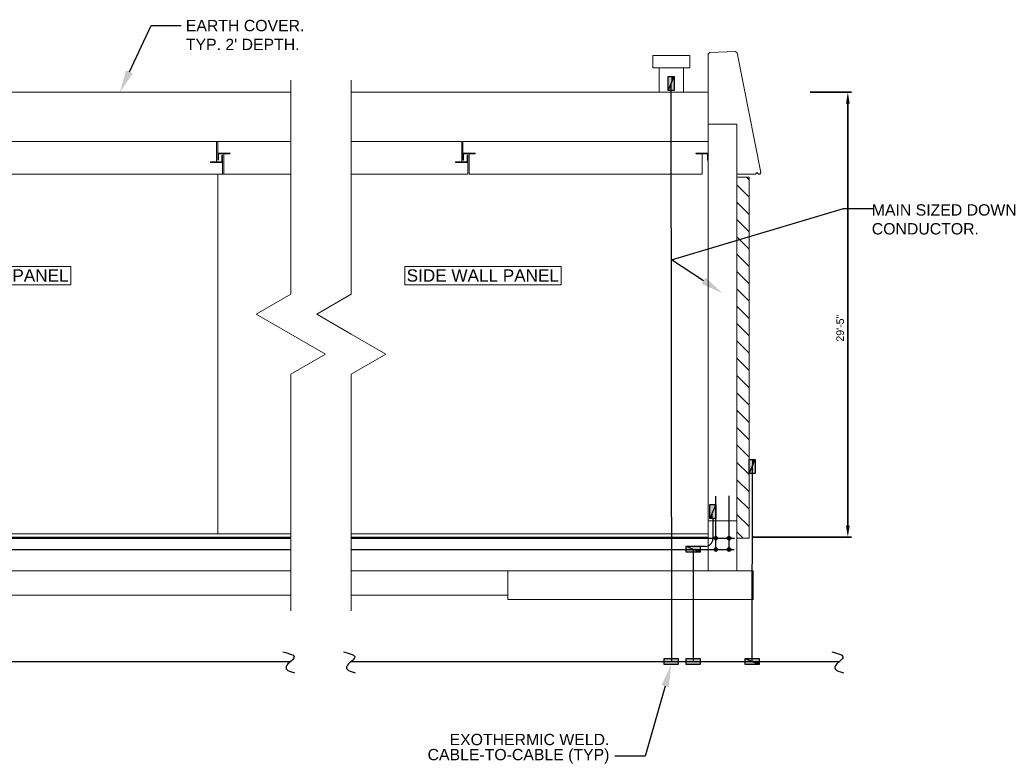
# Model space of a CAD drawing. Header units: inches. Extents: x 119 to 13708, y 367 to 7376.
# Tile 13 of 21: x 1004 to 1787, y 1105 to 1696. Entities that reach past the tile are written whole.
import ezdxf
from ezdxf import colors
from ezdxf.entities.mleader import LeaderData, LeaderLine
from ezdxf.enums import TextEntityAlignment as Align
from ezdxf.math import Vec2, Vec3

# ---------------------------------------------------------------- set-up
doc = ezdxf.new("R2010")
doc.units = ezdxf.units.IN
doc.header["$MEASUREMENT"] = 0
for name, color, linetype, lineweight in [('E-ANNO-TEXT', 7, 'Continuous', 25), ('S-201 Elevations [E-201 Reference]$0$E-REF', 253, 'Continuous', 9), ('S-201 Elevations [E-201 Reference]$0$Level 1', 7, 'Continuous', 0)]:
    doc.layers.add(name, color=color, linetype=linetype, lineweight=lineweight)
doc.layers.add('G-PLAN-OTLN', color=6, linetype='Continuous', lineweight=35, true_color=0xff00ff)
doc.styles.add("S-201 Elevations [E-201 Reference]$0$_1 4 1'-0", font='arial.ttf', dxfattribs={"height": 6})
doc.styles.get("Standard").update_dxf_attribs({"font": 'arial.ttf'})
doc.dimstyles.new("S-201 Elevations [E-201 Reference]$0$1 4 1'-0", dxfattribs={"dimtxt": 6, "dimasz": 9, "dimexe": 3, "dimexo": 3, "dimgap": 3, "dimtad": 1, "dimdec": 0, "dimzin": 11, "dimdsep": 46, "dimlunit": 3, "dimtxsty": "S-201 Elevations [E-201 Reference]$0$_1 4 1'-0", "dimcen": 0.09, "dimadec": 4, "dimazin": 3, "dimtfac": 1, "dimtdec": 0, "dimtofl": 0, "dimtmove": 0, "dimatfit": 3, "dimfxl": 1, "dimfrac": 2, "dimtolj": 1, "dimtzin": 11, "dimarcsym": 0})

# ---------------------------------------------------------------- blocks, each defined once
blk = doc.blocks.new('S-201 Elevations [E-201 Reference]$0$l6x312x516-e_78')
at = {"layer": 'S-201 Elevations [E-201 Reference]$0$Level 1', "color": 9, "extrusion": (0, 0, -1)}
for p, q in [((0, 0), (0, 19.1)), ((0, 19.1), (0, 19.1)), ((0, 19.1), (0, 19.1)), ((1, 18.1), (1, 18.1)), ((1, 18.1), (1, 1.9)), ((11.1, 0), (0, 0)), ((1, 1.9), (1, 1.9)), ((1.9, 1), (1.9, 1)), ((1.9, 1), (10.2, 1)), ((10.2, 1), (10.2, 1)), ((11.1, 0), (11.1, 0)), ((11.1, 0), (11.1, 0))]:
    blk.add_line(p, q, dxfattribs=at)
for centre, start, end in [((0, 18.1), 90, 180.0033), ((-1.9, 1.9), 269.9979, 359.9967), ((-10.2, 0), 90.0021, 180.0021)]:
    blk.add_arc(centre, 0.952, start, end, dxfattribs=at)
blk = doc.blocks.new('*D58')
at = {"layer": 'Defpoints', "color": 0, "transparency": 16777216}
for p in [(1257.64, 1367.3), (1290.71, 1367.3), (1212.14, 1013.87)]:
    blk.add_point(p, dxfattribs=at)
at = {"layer": 'S-201 Elevations [E-201 Reference]$0$E-REF', "color": 0, "lineweight": -2, "transparency": 16777216}
for p, q in [((1260.64, 1367.3), (1293.71, 1367.3)), ((1290.71, 1022.87), (1290.71, 1358.3)), ((1215.14, 1013.87), (1293.71, 1013.87))]:
    blk.add_line(p, q, dxfattribs=at)
at = {"layer": 'S-201 Elevations [E-201 Reference]$0$E-REF', "color": 0, "transparency": 16777216}
for points in [[(1289.21, 1358.3), (1292.21, 1358.3), (1290.71, 1367.3)], [(1289.21, 1022.87), (1292.21, 1022.87), (1290.71, 1013.87)]]:
    blk.add_solid(points, dxfattribs=at)
at = {"layer": 'S-201 Elevations [E-201 Reference]$0$E-REF', "color": 0, "transparency": 16777216, "insert": (1284.65, 1169.38), "char_height": 6, "attachment_point": 5, "rotation": 90, "style": "S-201 Elevations [E-201 Reference]$0$_1 4 1'-0"}
blk.add_mtext('\\A1;         29\'-5"', dxfattribs=at)
blk = doc.blocks.new('S-201 Elevations [E-201 Reference]')
at = {"layer": 'S-201 Elevations [E-201 Reference]$0$E-REF', "extrusion": (0, 0, -1)}
h = blk.add_hatch(dxfattribs=at)
h.set_pattern_fill('HATCH', color=9, scale=1.624893, style=0, pattern_type=2)
h.set_pattern_definition([(45, (-1178.767, 1132.959), (-6.89384, 6.89384), [])])
h.paths.add_polyline_path([(-1212.14, 1013.1), (-1202.39, 1013.1), (-1202.39, 1299.87), (-1212.14, 1299.87)])
at = {"layer": 'S-201 Elevations [E-201 Reference]$0$E-REF', "color": 9}
for p, q in [((1180.86, 1398.99), (1179.64, 1397.77)), ((1179.64, 1397.77), (1179.64, 1302.31)), ((1180.86, 1398.99), (1201.17, 1399.8)), ((1202.63, 1398.61), (1201.17, 1399.8)), ((1202.63, 1398.61), (1221.65, 1303.5)), ((1140.56, 1386.79), (1140.56, 1367.3)), ((1160.06, 1386.79), (1160.06, 1367.3)), ((847.69, 1376.88), (847.69, 1207.01)), ((895.88, 1376.88), (895.88, 1207.01)), ((9.72, 1367.3), (847.69, 1367.3)), ((895.88, 1367.3), (1179.64, 1367.3)), ((1202.39, 1342.12), (1179.64, 1342.12)), ((1202.39, 1342.12), (1202.39, 987.06)), ((399.69, 1328.31), (847.69, 1328.31)), ((788.65, 1328.31), (788.65, 1312.16)), ((789.67, 1328.31), (789.67, 1318.96)), ((895.88, 1328.31), (983.64, 1328.31)), ((983.64, 1328.31), (983.64, 1312.16)), ((984.66, 1328.31), (1178.63, 1328.31)), ((984.66, 1328.31), (984.66, 1318.96)), ((1179.62, 1328.31), (1160.04, 1328.31)), ((1179.62, 1328.31), (1179.62, 1318.96)), ((794.54, 1302.31), (794.54, 1318.46)), ((989.53, 1302.31), (989.53, 1318.46)), ((1174.75, 1302.31), (1174.75, 1318.46)), ((793.53, 1311.65), (793.53, 1302.31)), ((988.52, 1311.65), (988.52, 1302.31)), ((404.57, 1302.31), (847.69, 1302.31)), ((789.67, 1302.31), (789.67, 1016.33)), ((895.88, 1302.31), (988.52, 1302.31)), ((989.53, 1302.31), (1174.75, 1302.31)), ((1179.64, 1302.31), (1179.64, 987.06)), ((1179.64, 1302.31), (1179.64, 1016.33)), ((1202.39, 1302.31), (1217.24, 1302.31)), ((1219.64, 1302.31), (1220.67, 1302.31)), ((1220.67, 1302.31), (1221.65, 1303.5)), ((1179.73, 1226.22), (1179.73, 1230.85)), ((847.69, 1143.42), (847.69, 955.25)), ((895.88, 1143.42), (895.88, 955.25)), ((1179.64, 1026.87), (1202.39, 1026.87)), ((9.72, 1016.31), (847.69, 1016.31)), ((9.72, 1013.87), (847.69, 1013.87)), ((895.88, 1016.31), (1179.64, 1016.31)), ((895.88, 1013.87), (1179.64, 1013.87)), ((847.69, 987.06), (45.47, 987.06)), ((1121.15, 987.06), (895.88, 987.06)), ((1020.4, 967.56), (1020.4, 987.06)), ((1215.39, 987.06), (1121.15, 987.06)), ((1215.39, 987.06), (1215.39, 964.31)), ((847.69, 967.56), (146.21, 967.56)), ((1020.4, 967.56), (895.88, 967.56)), ((1020.4, 967.56), (1020.4, 964.31)), ((1215.39, 964.31), (1020.4, 964.31))]:
    blk.add_line(p, q, dxfattribs=at)
at = {"layer": 'S-201 Elevations [E-201 Reference]$0$E-REF', "color": 9, "flags": 128}
blk.add_lwpolyline([(1219.64, 1302.31), (1218.42, 1303.51), (1217.24, 1302.31)], dxfattribs=at)
at = {"layer": 'S-201 Elevations [E-201 Reference]$0$E-REF', "color": 9}
for points in [[(847.69, 1175.21), (820.15, 1191.11), (847.69, 1207.01), (847.69, 1207.01)], [(895.88, 1175.21), (868.34, 1191.11), (895.88, 1207.01), (895.88, 1207.01)], [(847.69, 1143.42), (875.22, 1159.32), (847.69, 1175.21), (847.69, 1175.21)], [(895.88, 1143.42), (923.41, 1159.32), (895.88, 1175.21), (895.88, 1175.21)]]:
    blk.add_lwpolyline(points, dxfattribs=at)
for points in [[(1164.94, 1396.54), (1135.69, 1396.54), (1135.69, 1386.79), (1164.94, 1386.79)], [(1212.14, 1299.87), (1202.39, 1299.87), (1202.39, 1013.1), (1212.14, 1013.1)], [(1212.14, 1013.1), (1202.39, 1013.1), (1202.39, 1299.87), (1212.14, 1299.87)], [(548.47, 1228.87), (672.91, 1228.87), (672.91, 1214.34), (548.47, 1214.34)], [(938.44, 1228.89), (1062.88, 1228.89), (1062.88, 1214.35), (938.44, 1214.35)]]:
    blk.add_3dface(points, dxfattribs=at)
for p, xscale, yscale, zscale, rotation in [((793.53, 1311.65), 0.5117772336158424, 0.5117772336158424, 0.5117772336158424, 90), ((789.67, 1318.96), 0.5117772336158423, 0.5117772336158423, 0.5117772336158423, 270), ((988.52, 1311.65), 0.5117772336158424, 0.5117772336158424, 0.5117772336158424, 90), ((984.66, 1318.96), 0.5117772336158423, 0.5117772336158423, 0.5117772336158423, 270)]:
    blk.add_blockref('S-201 Elevations [E-201 Reference]$0$l6x312x516-e_78', p, dxfattribs=dict(at, xscale=xscale, yscale=yscale, zscale=zscale, rotation=rotation))
at = {"layer": 'S-201 Elevations [E-201 Reference]$0$E-REF', "color": 9, "extrusion": (0, 0, -1), "xscale": 0.5117772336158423, "yscale": 0.5117772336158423, "zscale": 0.5117772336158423, "rotation": 270}
blk.add_blockref('S-201 Elevations [E-201 Reference]$0$l6x312x516-e_78', (-1179.62, 1318.96), dxfattribs=at)
at = {"layer": 'S-201 Elevations [E-201 Reference]$0$E-REF', "color": 9, "style": "S-201 Elevations [E-201 Reference]$0$_1 4 1'-0"}
for p in [(549.92, 1221.72), (939.89, 1221.73)]:
    blk.add_text('SIDE WALL PANEL', height=9.7494, dxfattribs=at).set_placement(p, align=Align.MIDDLE_LEFT)
at = {"layer": 'S-201 Elevations [E-201 Reference]$0$E-REF', "color": 9}
dim = blk.add_linear_dim(base=(1290.71, 1367.3), p1=(1212.14, 1013.87), p2=(1257.64, 1367.3), angle=90, text='         <>', dimstyle="S-201 Elevations [E-201 Reference]$0$1 4 1'-0", dxfattribs=at)
dim.commit()
dim.dimension.update_dxf_attribs({"geometry": '*D58', "text_midpoint": (1290.71, 1169.38), "dimtype": 128})

msp = doc.modelspace()

# ---------------------------------------------------------------- hatches: boundary and pattern name
at = {"layer": 'E-ANNO-TEXT'}
h = msp.add_hatch(color=0, dxfattribs=at)
h.dxf.hatch_style = 1
h.paths.add_polyline_path([(1519.7131, 1650.94341), (1519.7131, 1639.83673), (1522.09003, 1645.39007), (1522.09003, 1650.94341)])
h.paths.add_polyline_path([(1519.7131, 1639.83673), (1522.09003, 1639.83673), (1522.09003, 1645.39007)], flags=17)
h.paths.add_polyline_path([(1522.09003, 1645.39007), (1522.09003, 1639.83673), (1524.46697, 1639.83673), (1524.46697, 1650.94341)])
h.paths.add_polyline_path([(1522.15172, 1650.94341, -0.015148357), (1522.09003, 1645.39007), (1524.46697, 1650.94341)])
h = msp.add_hatch(color=0, dxfattribs=at)
h.dxf.hatch_style = 1
h.paths.add_polyline_path([(1522.09003, 1650.94341), (1522.09003, 1645.39007), (1524.46697, 1650.94341)])
h = msp.add_hatch(color=0, dxfattribs=at)
h.dxf.hatch_style = 1
h.paths.add_polyline_path([(1583.9172, 1346.55049), (1583.9172, 1335.44381), (1586.29413, 1340.99715), (1586.29413, 1346.55049)])
h.paths.add_polyline_path([(1583.9172, 1335.44381), (1586.29413, 1335.44381), (1586.29413, 1340.99715)], flags=17)
h.paths.add_polyline_path([(1586.29413, 1340.99715), (1586.29413, 1335.44381), (1588.67107, 1335.44381), (1588.67107, 1346.55049)])
h.paths.add_polyline_path([(1586.35582, 1346.55049, -0.015148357), (1586.29413, 1340.99715), (1588.67107, 1346.55049)])
h = msp.add_hatch(color=0, dxfattribs=at)
h.dxf.hatch_style = 1
h.paths.add_polyline_path([(1586.29413, 1346.55049), (1586.29413, 1340.99715), (1588.67107, 1346.55049)])
h = msp.add_hatch(color=0, dxfattribs=at)
h.dxf.hatch_style = 1
h.paths.add_polyline_path([(1557.50748, 1299.52682), (1557.50748, 1310.6335), (1555.13054, 1305.08016), (1555.13054, 1299.52682)])
h.paths.add_polyline_path([(1557.50748, 1310.6335), (1555.13054, 1310.6335), (1555.13054, 1305.08016)], flags=17)
h.paths.add_polyline_path([(1555.13054, 1305.08016), (1555.13054, 1310.6335), (1552.75361, 1310.6335), (1552.75361, 1299.52682)])
h.paths.add_polyline_path([(1555.06885, 1299.52682, -0.015148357), (1555.13054, 1305.08016), (1552.75361, 1299.52682)])
h = msp.add_hatch(color=0, dxfattribs=at)
h.dxf.hatch_style = 1
h.paths.add_polyline_path([(1555.13054, 1299.52682), (1555.13054, 1305.08016), (1552.75361, 1299.52682)])
h = msp.add_hatch(color=0, dxfattribs=at)
h.dxf.hatch_style = 1
h.paths.add_polyline_path([(1544.93906, 1277.61987), (1533.83238, 1277.61987), (1539.38572, 1275.24293), (1544.93906, 1275.24293)])
h.paths.add_polyline_path([(1533.83238, 1277.61987), (1533.83238, 1275.24293), (1539.38572, 1275.24293)], flags=17)
h.paths.add_polyline_path([(1539.38572, 1275.24293), (1533.83238, 1275.24293), (1533.83238, 1272.866), (1544.93906, 1272.866)])
h.paths.add_polyline_path([(1544.93906, 1275.18124, -0.015148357), (1539.38572, 1275.24293), (1544.93906, 1272.866)])
h = msp.add_hatch(color=0, dxfattribs=at)
h.dxf.hatch_style = 1
h.paths.add_polyline_path([(1544.93906, 1275.24293), (1539.38572, 1275.24293), (1544.93906, 1272.866)])
h = msp.add_hatch(color=0, dxfattribs=at)
h.dxf.hatch_style = 1
h.paths.add_polyline_path([(1527.64337, 1188.40814), (1516.53669, 1188.40814), (1522.09003, 1186.0312), (1527.64337, 1186.0312)])
h.paths.add_polyline_path([(1516.53669, 1188.40814), (1516.53669, 1186.0312), (1522.09003, 1186.0312)], flags=17)
h.paths.add_polyline_path([(1522.09003, 1186.0312), (1516.53669, 1186.0312), (1516.53669, 1183.65427), (1527.64337, 1183.65427)])
h.paths.add_polyline_path([(1527.64337, 1185.96951, -0.015148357), (1522.09003, 1186.0312), (1527.64337, 1183.65427)])
h = msp.add_hatch(color=0, dxfattribs=at)
h.dxf.hatch_style = 1
h.paths.add_polyline_path([(1544.93906, 1188.40814), (1533.83238, 1188.40814), (1539.38572, 1186.0312), (1544.93906, 1186.0312)])
h.paths.add_polyline_path([(1533.83238, 1188.40814), (1533.83238, 1186.0312), (1539.38572, 1186.0312)], flags=17)
h.paths.add_polyline_path([(1539.38572, 1186.0312), (1533.83238, 1186.0312), (1533.83238, 1183.65427), (1544.93906, 1183.65427)])
h.paths.add_polyline_path([(1544.93906, 1185.96951, -0.015148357), (1539.38572, 1186.0312), (1544.93906, 1183.65427)])
h = msp.add_hatch(color=0, dxfattribs=at)
h.dxf.hatch_style = 1
h.paths.add_polyline_path([(1591.84747, 1188.40814), (1580.74079, 1188.40814), (1586.29413, 1186.0312), (1591.84747, 1186.0312)])
h.paths.add_polyline_path([(1580.74079, 1188.40814), (1580.74079, 1186.0312), (1586.29413, 1186.0312)], flags=17)
h.paths.add_polyline_path([(1586.29413, 1186.0312), (1580.74079, 1186.0312), (1580.74079, 1183.65427), (1591.84747, 1183.65427)])
h.paths.add_polyline_path([(1591.84747, 1185.96951, -0.015148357), (1586.29413, 1186.0312), (1591.84747, 1183.65427)])
h = msp.add_hatch(color=0, dxfattribs=at)
h.dxf.hatch_style = 1
h.paths.add_polyline_path([(1591.84747, 1186.0312), (1586.29413, 1186.0312), (1591.84747, 1183.65427)])

# ---------------------------------------------------------------- linework, layer by layer
at = {"layer": 'E-ANNO-TEXT', "color": 0}
for p, q in [((1519.7131, 1639.83673), (1524.46697, 1650.94341)), ((1522.59003, 1186.0312), (1522.09003, 1645.39007)), ((1583.9172, 1335.44381), (1588.67107, 1346.55049)), ((1586.29413, 1340.99715), (1586.21856, 1186.03124)), ((1557.50748, 1274.97765), (1557.50748, 1317.43718)), ((1568.00748, 1274.97765), (1568.00748, 1317.57495)), ((1557.50748, 1310.6335), (1552.75361, 1299.52682)), ((1555.13054, 1299.52682), (1555.13054, 1283.35458)), ((361.083, 1283.88897), (1219.4627, 1283.88897)), ((1267.65153, 1283.88897), (1572.23337, 1283.88897)), ((1533.83238, 1277.61987), (1544.93906, 1272.866)), ((1549.13054, 1277.35458, 0), (1539.41814, 1277.35458)), ((360.81965, 1274.97765), (1219.4627, 1274.97765)), ((1267.65153, 1274.97765), (1572.08234, 1274.97765)), ((1539.38572, 1275.24293), (1539.38572, 1186.0312)), ((410.82609, 1186.0312), (1219.4627, 1186.0312)), ((1267.65153, 1186.0312), (1655.88483, 1186.0312)), ((1521.59003, 1186.0312), (1522.59003, 1186.0312)), ((1538.88572, 1186.0312), (1539.88572, 1186.0312)), ((1580.74079, 1188.40814), (1591.84747, 1183.65427))]:
    msp.add_line(p, q, dxfattribs=at)
for points in [[(1519.7131, 1639.83673), (1519.7131, 1650.94341), (1524.46697, 1650.94341), (1524.46697, 1639.83673)], [(1583.9172, 1335.44381), (1583.9172, 1346.55049), (1588.67107, 1346.55049), (1588.67107, 1335.44381)], [(1557.50748, 1310.6335), (1557.50748, 1299.52682), (1552.75361, 1299.52682), (1552.75361, 1310.6335)], [(1533.83238, 1277.61987), (1544.93906, 1277.61987), (1544.93906, 1272.866), (1533.83238, 1272.866)], [(1533.83238, 1188.40814), (1544.93906, 1188.40814), (1544.93906, 1183.65427), (1533.83238, 1183.65427)], [(1580.74079, 1188.40814), (1591.84747, 1188.40814), (1591.84747, 1183.65427), (1580.74079, 1183.65427)]]:
    msp.add_lwpolyline(points, close=True, dxfattribs=at)
at = {"layer": 'E-ANNO-TEXT', "color": 0, "elevation": 0}
msp.add_lwpolyline([(1516.53669, 1188.40814), (1527.64337, 1188.40814), (1527.64337, 1183.65427), (1516.53669, 1183.65427)], close=True, dxfattribs=at)
at = {"layer": 'E-ANNO-TEXT', "color": 0}
for centre in [(1556.70146, 1283.88897), (1557.50748, 1284.69499), (1558.31349, 1283.88897), (1567.20146, 1283.88897), (1568.00748, 1284.69499), (1568.81349, 1283.88897), (1557.50748, 1283.08296), (1557.50748, 1275.78366), (1568.00748, 1283.08296), (1568.00748, 1275.78366), (1556.70146, 1274.97765), (1557.50748, 1274.17163), (1558.31349, 1274.97765), (1567.20146, 1274.97765), (1568.00748, 1274.17163), (1568.81349, 1274.97765)]:
    msp.add_circle(centre, 0.80602, dxfattribs=at)
msp.add_arc((1549.13054, 1283.35458, 0), 6, 270, 0, dxfattribs=at)
for points in [[(1213.21036, 1193.52823), (1222.47324, 1191.50477), (1222.65365, 1188.52512), (1219.20268, 1185.8789), (1215.10049, 1182.34153), (1215.58262, 1178.56717), (1222.49296, 1177.04135)], [(1261.39918, 1193.52823), (1270.66206, 1191.50477), (1270.84247, 1188.52512), (1267.3915, 1185.8789), (1263.28931, 1182.34153), (1263.77145, 1178.56717), (1270.68179, 1177.04135)], [(1649.63249, 1193.52823), (1658.89537, 1191.50477), (1659.07578, 1188.52512), (1655.62481, 1185.8789), (1651.52262, 1182.34153), (1652.00475, 1178.56717), (1658.91509, 1177.04135)]]:
    msp.add_open_spline(points, degree=3, dxfattribs=at)

# ---------------------------------------------------------------- block references
at = {"layer": 'G-PLAN-OTLN', "color": 0}
msp.add_blockref('S-201 Elevations [E-201 Reference]', (371.77616, 270.98311), dxfattribs=at)

# ---------------------------------------------------------------- texts
at = {"layer": 'E-ANNO-TEXT', "color": 0, "char_height": 9, "attachment_point": 1, "line_spacing_factor": 0.8}
for s, width, heights, insert in [("\\A1;\\pxsm1;EARTH COVER.\\PTYP. 2' DEPTH.", 98.0408615, [33.35497], (1136.06754, 1695.84025)), ('\\A1;\\pxsm1;MAIN SIZED DOWN CONDUCTOR.', 120.8143825, [32.34954], (1681.52906, 1549.32546)), ('\\A1;\\pxqr;EXOTHERMIC WELD.\\PCABLE-TO-CABLE (TYP)', 150.8732237, [38.15254], (1322.02749, 1128.44064))]:
    msp.add_mtext_dynamic_manual_height_columns(s, width=width, gutter_width=48, heights=heights, dxfattribs=dict(at, insert=insert))

# ---------------------------------------------------------------- leaders
at = {"layer": 'E-ANNO-TEXT', "color": 0}
ml = msp.add_multileader_mtext('Standard', dxfattribs=at)
ml.set_content('')
ml.set_leader_properties()
ml.build(insert=Vec2(0, 0))
ml.multileader.update_dxf_attribs({"dogleg_length": 24, "arrow_head_size": 18})
ctx = ml.context
ctx.base_point, ctx.char_height, ctx.arrow_head_size, ctx.landing_gap_size, ctx.plane_origin = Vec3(1132.38257, 1691.52025), 0.18, 18, 0.125, Vec3(1080.32949, 1669.22647)
ctx.text_align_type = 2
notes = []
notes.append((ctx, [(0, (1, 1, 0), (1108.38257, 1691.52025), (1, 0), 24, [(0, [(1083.61518, 1638.28674)], 0, [])])]))
ctx.mtext.insert, ctx.mtext.alignment, ctx.mtext.flow_direction = Vec3(1132.50757, 1691.61025), 3, 5
ml = msp.add_multileader_mtext('Standard', dxfattribs=at)
ml.set_content('')
ml.set_leader_properties()
ml.build(insert=Vec2(0, 0))
ml.multileader.update_dxf_attribs({"dogleg_length": 24, "arrow_head_size": 18})
ctx = ml.context
ctx.base_point, ctx.char_height, ctx.arrow_head_size, ctx.landing_gap_size, ctx.plane_origin = Vec3(1682.99707, 1546.04297), 0.18, 18, 0.125, Vec3(1680.9722, 1484.49906)
ctx.text_align_type = 2
notes.append((ctx, [(0, (1, 1, 0), (1658.99707, 1546.04297), (1, 0), 24, [(1, [(1562.79359, 1478.66018), (1522.3754, 1505.18971)], 0, [])])]))
ctx.mtext.insert, ctx.mtext.alignment, ctx.mtext.flow_direction = Vec3(1683.12207, 1546.13297), 3, 5
ml = msp.add_multileader_mtext('Standard', dxfattribs=at)
ml.set_content('')
ml.set_leader_properties()
ml.build(insert=Vec2(0, 0))
ml.multileader.update_dxf_attribs({"dogleg_length": 24, "arrow_head_size": 18})
ctx = ml.context
ctx.base_point, ctx.char_height, ctx.arrow_head_size, ctx.landing_gap_size, ctx.plane_origin = Vec3(1477.002, 1110.76754), 0.18, 18, 0.125, Vec3(1342.17542, 1168.20646)
ctx.text_align_type = 2
notes.append((ctx, [(1, (1, 1, 0), (1501.252, 1110.76754), (-1, 0), 24, [(0, [(1522.09003, 1183.65427)], 0, [])])]))
ctx.mtext.insert, ctx.mtext.alignment, ctx.mtext.flow_direction = Vec3(1477.127, 1110.85754), 3, 5
for ctx, leaders in notes:
    for number, flags, end, landing, length, lines in leaders:
        leader = LeaderData()
        leader.index, (leader.has_last_leader_line, leader.has_dogleg_vector, leader.attachment_direction) = number, flags
        leader.last_leader_point, leader.dogleg_vector, leader.dogleg_length = Vec3(end), Vec3(landing), length
        for number, points, colour, breaks in lines:
            line = LeaderLine()
            line.index, line.vertices, line.color, line.breaks = number, Vec3.list(points), colors.encode_raw_color(colour), breaks
            leader.lines.append(line)
        ctx.leaders.append(leader)

doc.saveas('drawing.dxf')
